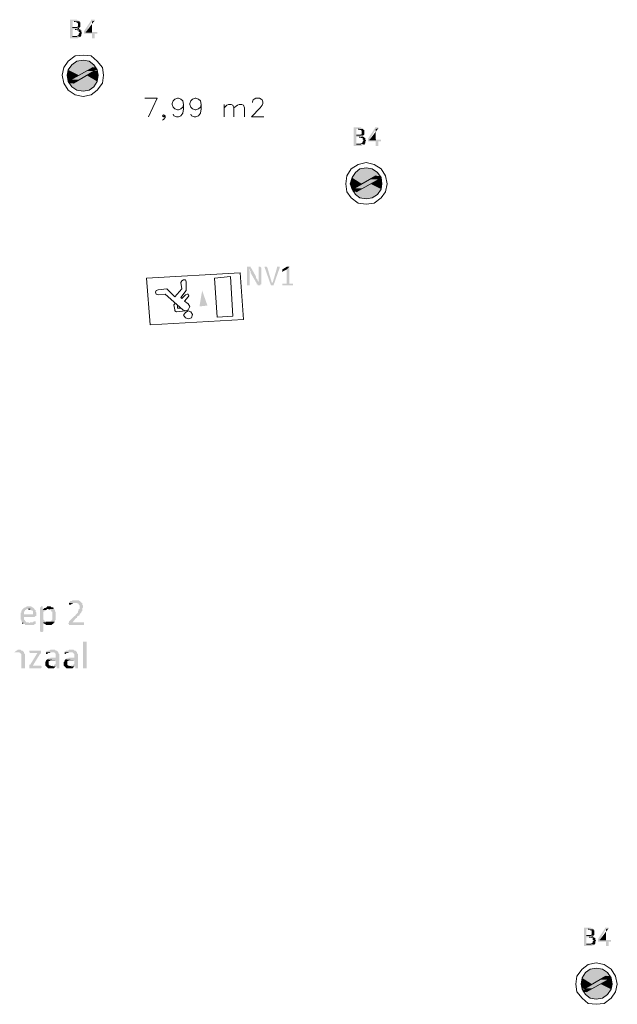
# Model space of a CAD drawing. Header units: millimetres. Extents: x -197899 to 120983, y -4228 to 45370.
# Tile 40 of 200: x -172152 to -169281, y 5514 to 10239. Entities that reach past the tile are written whole.
import ezdxf

# ---------------------------------------------------------------- set-up
doc = ezdxf.new("R2010")
doc.units = ezdxf.units.MM
for name, color, linetype in [('AL63----', 7, 'Continuous'), ('PDF_Geometry', 8, 'Continuous'), ('PDF_Solid Fills', 8, 'Continuous')]:
    doc.layers.add(name, color=color, linetype=linetype)

# ---------------------------------------------------------------- blocks, each defined once
blk = doc.blocks.new('A$C01523A58')
at = {"layer": 'PDF_Solid Fills'}
for color, points in [(7, [(-9711.3, -18914.5), (-9736.7, -18914.5), (-9736.7, -18918.8), (-9736.7, -18999.2), (-9736.7, -19003.4), (-9698.6, -19003.4), (-9694.3, -18999.2), (-9690.1, -18999.2), (-9690.1, -18994.9), (-9685.9, -18994.9), (-9724, -18994.9), (-9724, -18961.1), (-9685.9, -18961.1), (-9690.1, -18956.9), (-9698.6, -18956.9), (-9694.3, -18956.9), (-9694.3, -18952.6), (-9724, -18952.6), (-9724, -18923), (-9690.1, -18923), (-9694.3, -18918.8), (-9698.6, -18918.8), (-9702.8, -18914.5)]), (7, [(-9690.1, -18923), (-9715.5, -18923), (-9711.3, -18923), (-9707, -18927.2), (-9702.8, -18927.2), (-9698.6, -18931.5), (-9698.6, -18939.9), (-9698.6, -18948.4), (-9702.8, -18948.4), (-9702.8, -18952.6), (-9724, -18952.6), (-9690.1, -18952.6), (-9685.9, -18948.4), (-9685.9, -18944.2), (-9685.9, -18935.7), (-9685.9, -18931.5), (-9685.9, -18927.2), (-9690.1, -18927.2)]), (7, [(-9626.6, -18914.5), (-9635.1, -18914.5), (-9635.1, -18918.8), (-9668.9, -18969.5), (-9668.9, -18973.8), (-9668.9, -18982.3), (-9630.9, -18982.3), (-9630.9, -19003.4), (-9618.1, -19003.4), (-9618.1, -18982.3), (-9605.5, -18982.3), (-9605.5, -18978), (-9605.5, -18973.8), (-9660.5, -18973.8), (-9630.9, -18923), (-9630.9, -18923), (-9618.1, -18918.8), (-9618.1, -18914.5)]), (7, [(-9685.9, -18961.1), (-9711.3, -18961.1), (-9707, -18961.1), (-9702.8, -18965.4), (-9694.3, -18965.4), (-9694.3, -18973.8), (-9690.1, -18973.8), (-9690.1, -18978), (-9690.1, -18978), (-9694.3, -18982.3), (-9694.3, -18986.5), (-9694.3, -18986.5), (-9698.6, -18990.8), (-9702.8, -18990.8), (-9702.8, -18994.9), (-9724, -18994.9), (-9685.9, -18994.9), (-9681.6, -18990.8), (-9681.6, -18986.5), (-9681.6, -18982.3), (-9681.6, -18982.3), (-9677.4, -18978), (-9677.4, -18978), (-9681.6, -18973.8), (-9681.6, -18969.5), (-9681.6, -18965.4), (-9685.9, -18965.4)]), (1, [(-9728.2, -19130.4), (-9736.7, -19143.1), (-9609.6, -19143.1)]), (1, [(-9702.8, -19113.5), (-9728.2, -19130.4), (-9622.4, -19130.4)]), (1, [(-9728.2, -19130.4), (-9622.4, -19130.4), (-9609.6, -19143.1)]), (1, [(-9673.2, -19109.3), (-9702.8, -19113.5), (-9643.5, -19113.5)]), (1, [(-9702.8, -19113.5), (-9643.5, -19113.5), (-9622.4, -19130.4)]), (1, [(-9745.1, -19155.8), (-9749.4, -19181.2), (-9694.3, -19181.2)]), (1, [(-9736.7, -19143.1), (-9745.1, -19155.8), (-9643.5, -19155.8)]), (1, [(-9745.1, -19155.8), (-9643.5, -19155.8), (-9694.3, -19181.2)]), (1, [(-9736.7, -19143.1), (-9626.6, -19143.1), (-9643.5, -19155.8)]), (51, [(-9656.2, -19160.1), (-9732.4, -19202.4), (-9690.1, -19202.4)]), (51, [(-9656.2, -19160.1), (-9618.1, -19160.1), (-9690.1, -19202.4)]), (51, [(-9626.6, -19143.1), (-9656.2, -19160.1), (-9618.1, -19160.1)]), (1, [(-9618.1, -19160.1), (-9656.2, -19181.2), (-9601.2, -19181.2)]), (1, [(-9626.6, -19143.1), (-9622.4, -19155.8), (-9605.5, -19155.8)]), (1, [(-9626.6, -19143.1), (-9609.6, -19143.1), (-9605.5, -19155.8)]), (1, [(-9622.4, -19155.8), (-9618.1, -19160.1), (-9605.5, -19160.1)]), (1, [(-9618.1, -19160.1), (-9605.5, -19160.1), (-9601.2, -19181.2)]), (1, [(-9749.4, -19181.2), (-9745.1, -19202.4), (-9732.4, -19202.4)]), (1, [(-9749.4, -19181.2), (-9694.3, -19181.2), (-9732.4, -19202.4)]), (1, [(-9745.1, -19202.4), (-9745.1, -19210.9), (-9728.2, -19210.9)]), (1, [(-9745.1, -19202.4), (-9732.4, -19202.4), (-9728.2, -19210.9)]), (1, [(-9745.1, -19210.9), (-9736.7, -19219.3), (-9719.7, -19219.3)]), (1, [(-9745.1, -19210.9), (-9728.2, -19210.9), (-9719.7, -19219.3)]), (1, [(-9736.7, -19219.3), (-9728.2, -19236.2), (-9622.4, -19236.2)]), (1, [(-9736.7, -19219.3), (-9609.6, -19219.3), (-9622.4, -19236.2)]), (51, [(-9732.4, -19202.4), (-9690.1, -19202.4), (-9719.7, -19219.3)]), (1, [(-9702.8, -19210.9), (-9719.7, -19219.3), (-9609.6, -19219.3)]), (1, [(-9656.2, -19181.2), (-9702.8, -19210.9), (-9605.5, -19210.9)]), (1, [(-9702.8, -19210.9), (-9605.5, -19210.9), (-9609.6, -19219.3)]), (1, [(-9656.2, -19181.2), (-9601.2, -19181.2), (-9605.5, -19210.9)]), (1, [(-9728.2, -19236.2), (-9702.8, -19253.2), (-9643.5, -19253.2)]), (1, [(-9728.2, -19236.2), (-9622.4, -19236.2), (-9643.5, -19253.2)]), (1, [(-9702.8, -19253.2), (-9643.5, -19253.2), (-9673.2, -19257.5)]), (7, [(-8348.2, -19431), (-8373.5, -19431), (-8373.5, -19435.2), (-8373.5, -19515.7), (-8373.5, -19519.9), (-8335.4, -19519.9), (-8331.2, -19515.7), (-8327, -19515.7), (-8327, -19511.4), (-8322.7, -19511.4), (-8360.9, -19511.4), (-8360.9, -19477.6), (-8322.7, -19477.6), (-8327, -19473.4), (-8335.4, -19473.4), (-8331.2, -19473.4), (-8331.2, -19469.1), (-8360.9, -19469.1), (-8360.9, -19439.5), (-8327, -19439.5), (-8331.2, -19435.2), (-8335.4, -19435.2), (-8339.7, -19431)]), (7, [(-8327, -19439.5), (-8352.4, -19439.5), (-8348.2, -19439.5), (-8343.9, -19443.7), (-8339.7, -19443.7), (-8335.4, -19447.9), (-8335.4, -19456.4), (-8335.4, -19464.9), (-8339.7, -19464.9), (-8339.7, -19469.1), (-8360.9, -19469.1), (-8327, -19469.1), (-8322.7, -19464.9), (-8322.7, -19460.6), (-8322.7, -19452.2), (-8322.7, -19447.9), (-8322.7, -19443.7), (-8327, -19443.7)]), (7, [(-8263.5, -19431), (-8272, -19431), (-8272, -19435.2), (-8305.8, -19486), (-8305.8, -19490.3), (-8305.8, -19498.8), (-8267.7, -19498.8), (-8267.7, -19519.9), (-8255, -19519.9), (-8255, -19498.8), (-8242.3, -19498.8), (-8242.3, -19494.5), (-8242.3, -19490.3), (-8297.3, -19490.3), (-8267.7, -19439.5), (-8267.7, -19439.5), (-8255, -19435.2), (-8255, -19431)]), (7, [(-8322.7, -19477.6), (-8348.2, -19477.6), (-8343.9, -19477.6), (-8339.7, -19481.8), (-8331.2, -19481.8), (-8331.2, -19490.3), (-8327, -19490.3), (-8327, -19494.5), (-8327, -19494.5), (-8331.2, -19498.8), (-8331.2, -19502.9), (-8331.2, -19502.9), (-8335.4, -19507.2), (-8339.7, -19507.2), (-8339.7, -19511.4), (-8360.9, -19511.4), (-8322.7, -19511.4), (-8318.5, -19507.2), (-8318.5, -19502.9), (-8318.5, -19498.8), (-8318.5, -19498.8), (-8314.3, -19494.5), (-8314.3, -19494.5), (-8318.5, -19490.3), (-8318.5, -19486), (-8318.5, -19481.8), (-8322.7, -19481.8)]), (1, [(-8365.1, -19646.9), (-8377.8, -19663.8), (-8250.8, -19663.8)]), (1, [(-8343.9, -19630), (-8365.1, -19646.9), (-8259.2, -19646.9)]), (1, [(-8365.1, -19646.9), (-8259.2, -19646.9), (-8250.8, -19663.8)]), (1, [(-8314.3, -19625.8), (-8343.9, -19630), (-8284.6, -19630)]), (1, [(-8343.9, -19630), (-8284.6, -19630), (-8259.2, -19646.9)]), (1, [(-8382, -19672.3), (-8390.5, -19701.9), (-8335.4, -19701.9)]), (1, [(-8377.8, -19663.8), (-8382, -19672.3), (-8284.6, -19672.3)]), (1, [(-8382, -19672.3), (-8284.6, -19672.3), (-8335.4, -19701.9)]), (1, [(-8377.8, -19663.8), (-8267.7, -19663.8), (-8284.6, -19672.3)]), (51, [(-8297.3, -19680.8), (-8369.3, -19723.1), (-8331.2, -19723.1)]), (51, [(-8297.3, -19680.8), (-8255, -19680.8), (-8331.2, -19723.1)]), (51, [(-8267.7, -19663.8), (-8297.3, -19680.8), (-8255, -19680.8)]), (1, [(-8255, -19680.8), (-8293.1, -19701.9), (-8238.1, -19701.9)]), (1, [(-8267.7, -19663.8), (-8259.2, -19672.3), (-8242.3, -19672.3)]), (1, [(-8267.7, -19663.8), (-8250.8, -19663.8), (-8242.3, -19672.3)]), (1, [(-8259.2, -19672.3), (-8255, -19680.8), (-8242.3, -19680.8)]), (1, [(-8259.2, -19672.3), (-8242.3, -19672.3), (-8242.3, -19680.8)]), (1, [(-8255, -19680.8), (-8242.3, -19680.8), (-8238.1, -19701.9)]), (1, [(-8390.5, -19701.9), (-8386.3, -19723.1), (-8369.3, -19723.1)]), (1, [(-8390.5, -19701.9), (-8335.4, -19701.9), (-8369.3, -19723.1)]), (1, [(-8386.3, -19723.1), (-8382, -19727.3), (-8365.1, -19727.3)]), (1, [(-8386.3, -19723.1), (-8369.3, -19723.1), (-8365.1, -19727.3)]), (1, [(-8382, -19727.3), (-8377.8, -19740.1), (-8360.9, -19740.1)]), (1, [(-8382, -19727.3), (-8365.1, -19727.3), (-8360.9, -19740.1)]), (1, [(-8377.8, -19740.1), (-8365.1, -19752.7), (-8259.2, -19752.7)]), (1, [(-8377.8, -19740.1), (-8250.8, -19740.1), (-8259.2, -19752.7)]), (51, [(-8369.3, -19723.1), (-8331.2, -19723.1), (-8360.9, -19740.1)]), (1, [(-8343.9, -19727.3), (-8360.9, -19740.1), (-8250.8, -19740.1)]), (1, [(-8293.1, -19701.9), (-8343.9, -19727.3), (-8242.3, -19727.3)]), (1, [(-8343.9, -19727.3), (-8242.3, -19727.3), (-8250.8, -19740.1)]), (1, [(-8293.1, -19701.9), (-8238.1, -19701.9), (-8242.3, -19727.3)]), (1, [(-8365.1, -19752.7), (-8343.9, -19769.7), (-8284.6, -19769.7)]), (1, [(-8365.1, -19752.7), (-8259.2, -19752.7), (-8284.6, -19769.7)]), (1, [(-8343.9, -19769.7), (-8284.6, -19769.7), (-8314.3, -19773.9)]), (7, [(-8877.3, -20099.9), (-8885.8, -20099.9), (-8885.8, -20104.1), (-8885.8, -20188.7), (-8873.1, -20188.7), (-8873.1, -20133.8), (-8873.1, -20125.3), (-8873.1, -20121), (-8873.1, -20121), (-8877.3, -20116.8), (-8877.3, -20112.6), (-8873.1, -20112.6), (-8864.6, -20108.4), (-8864.6, -20108.4), (-8868.8, -20104.1), (-8868.8, -20099.9), (-8873.1, -20099.9)]), (7, [(-8864.6, -20108.4), (-8873.1, -20112.6), (-8873.1, -20121), (-8868.8, -20121), (-8868.8, -20129.5), (-8868.8, -20129.5), (-8839.2, -20180.3), (-8830.7, -20171.8), (-8830.7, -20171.8), (-8834.9, -20167.6), (-8834.9, -20163.4), (-8834.9, -20163.4), (-8839.2, -20159.2), (-8839.2, -20154.9), (-8843.4, -20154.9), (-8843.4, -20150.7), (-8843.4, -20146.4)]), (7, [(-8826.5, -20099.9), (-8830.7, -20099.9), (-8830.7, -20154.9), (-8830.7, -20163.4), (-8830.7, -20171.8), (-8830.7, -20171.8), (-8839.2, -20180.3), (-8839.2, -20184.5), (-8834.9, -20184.5), (-8834.9, -20188.7), (-8822.3, -20188.7), (-8822.3, -20184.5), (-8818, -20184.5), (-8818, -20104.1), (-8822.3, -20099.9), (-8822.3, -20099.9)]), (7, [(-8796.9, -20099.9), (-8801.1, -20099.9), (-8801.1, -20104.1), (-8801.1, -20104.1), (-8771.5, -20188.7), (-8767.2, -20176.1), (-8788.4, -20104.1), (-8792.6, -20099.9), (-8792.6, -20099.9)]), (7, [(-8733.4, -20099.9), (-8741.8, -20099.9), (-8741.8, -20104.1), (-8763, -20176.1), (-8767.2, -20176.1), (-8771.5, -20188.7), (-8758.8, -20188.7), (-8729.1, -20104.1), (-8729.1, -20099.9), (-8729.1, -20099.9)]), (7, [(-8682.6, -20099.9), (-8695.3, -20112.6), (-8695.3, -20180.3), (-8716.4, -20180.3), (-8716.4, -20184.5), (-8716.4, -20188.7), (-8665.6, -20188.7), (-8665.6, -20184.5), (-8665.6, -20180.3), (-8682.6, -20180.3)]), (7, [(-8691, -20099.9), (-8695.3, -20099.9), (-8716.4, -20112.6), (-8716.4, -20116.8), (-8716.4, -20121), (-8716.4, -20125.3), (-8712.2, -20121), (-8695.3, -20112.6), (-8682.6, -20099.9), (-8686.8, -20099.9)]), (7, [(-9935.6, -21729.7), (-9944.1, -21729.7), (-9948.3, -21733.9), (-9952.6, -21733.9), (-9956.8, -21738.1), (-9961, -21738.1), (-9961, -21742.4), (-9965.3, -21742.4), (-9965.3, -21746.6), (-9969.5, -21750.9), (-9969.5, -21755.1), (-9969.5, -21759.3), (-9973.7, -21759.3), (-9973.7, -21767.8), (-9956.8, -21767.8), (-9956.8, -21759.3), (-9956.8, -21755.1), (-9952.6, -21750.9), (-9952.6, -21746.6), (-9948.3, -21746.6), (-9944.1, -21742.4), (-9906, -21742.4), (-9910.2, -21738.1), (-9910.2, -21738.1), (-9914.5, -21733.9), (-9918.7, -21733.9), (-9923, -21729.7), (-9931.4, -21729.7)]), (7, [(-9872.1, -21729.7), (-9876.3, -21729.7), (-9876.3, -21733.9), (-9880.6, -21733.9), (-9880.6, -21848.2), (-9880.6, -21848.2), (-9876.3, -21852.5), (-9867.9, -21852.5), (-9863.7, -21848.2), (-9863.7, -21805.9), (-9812.9, -21805.9), (-9850.9, -21805.9), (-9850.9, -21801.7), (-9855.2, -21801.7), (-9859.4, -21797.4), (-9863.7, -21793.2), (-9863.7, -21755.1), (-9859.4, -21755.1), (-9859.4, -21750.9), (-9855.2, -21750.9), (-9850.9, -21746.6), (-9867.9, -21746.6), (-9867.9, -21733.9), (-9867.9, -21729.7)]), (7, [(-9838.3, -21729.7), (-9846.8, -21729.7), (-9846.8, -21733.9), (-9850.9, -21733.9), (-9855.2, -21738.1), (-9859.4, -21738.1), (-9863.7, -21742.4), (-9867.9, -21746.6), (-9850.9, -21746.6), (-9846.8, -21742.4), (-9812.9, -21742.4), (-9817.1, -21738.1), (-9817.1, -21733.9), (-9825.5, -21733.9), (-9829.8, -21729.7), (-9834, -21729.7)]), (7, [(-9707, -21700.1), (-9724, -21700.1), (-9728.2, -21704.3), (-9736.7, -21704.3), (-9736.7, -21708.5), (-9740.9, -21708.5), (-9740.9, -21712.7), (-9702.8, -21712.7), (-9698.6, -21717), (-9694.3, -21717), (-9694.3, -21721.2), (-9690.1, -21725.5), (-9690.1, -21733.9), (-9690.1, -21742.4), (-9694.3, -21742.4), (-9694.3, -21750.9), (-9698.6, -21750.9), (-9698.6, -21759.3), (-9702.8, -21763.5), (-9702.8, -21763.5), (-9707, -21767.8), (-9707, -21767.8), (-9711.3, -21772), (-9711.3, -21776.3), (-9715.5, -21776.3), (-9740.9, -21801.7), (-9740.9, -21805.9), (-9740.9, -21805.9), (-9745.1, -21810.1), (-9745.1, -21810.1), (-9740.9, -21814.4), (-9740.9, -21818.6), (-9668.9, -21818.6), (-9668.9, -21810.1), (-9668.9, -21805.9), (-9724, -21805.9), (-9707, -21784.8), (-9702.8, -21784.8), (-9702.8, -21780.5), (-9698.6, -21776.3), (-9694.3, -21776.3), (-9694.3, -21772), (-9690.1, -21772), (-9690.1, -21767.8), (-9685.9, -21763.5), (-9685.9, -21763.5), (-9681.6, -21759.3), (-9681.6, -21755.1), (-9681.6, -21755.1), (-9677.4, -21750.9), (-9677.4, -21742.4), (-9677.4, -21738.1), (-9673.2, -21733.9), (-9673.2, -21729.7), (-9673.2, -21725.5), (-9677.4, -21721.2), (-9677.4, -21717), (-9677.4, -21712.7), (-9681.6, -21712.7), (-9681.6, -21708.5), (-9685.9, -21708.5), (-9685.9, -21704.3), (-9690.1, -21704.3), (-9694.3, -21700.1), (-9702.8, -21700.1)]), (7, [(-9740.9, -21712.7), (-9740.9, -21717), (-9740.9, -21721.2), (-9732.4, -21721.2), (-9728.2, -21717), (-9724, -21717), (-9719.7, -21712.7), (-9711.3, -21712.7)]), (7, [(-9906, -21742.4), (-9935.6, -21742.4), (-9927.2, -21742.4), (-9923, -21746.6), (-9923, -21746.6), (-9918.7, -21750.9), (-9914.5, -21750.9), (-9914.5, -21767.8), (-9973.7, -21767.8), (-9973.7, -21776.3), (-9973.7, -21793.2), (-9969.5, -21793.2), (-9969.5, -21801.7), (-9969.5, -21801.7), (-9965.3, -21805.9), (-9965.3, -21810.1), (-9931.4, -21810.1), (-9935.6, -21805.9), (-9948.3, -21805.9), (-9948.3, -21801.7), (-9952.6, -21801.7), (-9952.6, -21797.4), (-9956.8, -21793.2), (-9956.8, -21789), (-9956.8, -21780.5), (-9906, -21780.5), (-9901.8, -21776.3), (-9897.6, -21776.3), (-9897.6, -21767.8), (-9897.6, -21759.3), (-9897.6, -21759.3), (-9901.8, -21755.1), (-9901.8, -21746.6), (-9906, -21746.6)]), (7, [(-9812.9, -21742.4), (-9838.3, -21742.4), (-9834, -21742.4), (-9829.8, -21746.6), (-9829.8, -21746.6), (-9825.5, -21750.9), (-9825.5, -21755.1), (-9821.4, -21755.1), (-9821.4, -21763.5), (-9821.4, -21776.3), (-9821.4, -21789), (-9821.4, -21793.2), (-9825.5, -21797.4), (-9825.5, -21801.7), (-9829.8, -21801.7), (-9829.8, -21805.9), (-9842.5, -21805.9), (-9808.6, -21805.9), (-9808.6, -21797.4), (-9804.4, -21793.2), (-9804.4, -21772), (-9804.4, -21755.1), (-9808.6, -21755.1), (-9808.6, -21746.6)]), (7, [(-9906, -21801.7), (-9910.2, -21801.7), (-9914.5, -21805.9), (-9927.2, -21805.9), (-9931.4, -21810.1), (-9965.3, -21810.1), (-9961, -21810.1), (-9956.8, -21814.4), (-9952.6, -21814.4), (-9952.6, -21818.6), (-9910.2, -21818.6), (-9906, -21814.4), (-9901.8, -21814.4), (-9901.8, -21810.1), (-9901.8, -21805.9), (-9901.8, -21801.7), (-9901.8, -21801.7)]), (7, [(-9812.9, -21805.9), (-9863.7, -21805.9), (-9863.7, -21810.1), (-9859.4, -21810.1), (-9859.4, -21814.4), (-9855.2, -21814.4), (-9850.9, -21818.6), (-9825.5, -21818.6), (-9821.4, -21814.4), (-9817.1, -21814.4), (-9817.1, -21810.1)]), (7, [(-9656.2, -22021.8), (-9656.2, -22026.1), (-9673.2, -22026.1), (-9673.2, -22021.8), (-9673.2, -21899.1), (-9656.2, -21899.1), (-9656.2, -21903.3)]), (7, [(-9982.2, -21937.1), (-9986.4, -21937.1), (-9990.7, -21941.4), (-9994.9, -21941.4), (-9999.1, -21945.6), (-9999.1, -21945.6), (-10003.4, -21949.8), (-9978, -21949.8), (-9978, -21954), (-9973.7, -21954), (-9973.7, -21958.3), (-9969.5, -21958.3), (-9969.5, -21962.5), (-9969.5, -22026.1), (-9952.6, -22026.1), (-9952.6, -21971), (-9952.6, -21958.3), (-9952.6, -21958.3), (-9956.8, -21954), (-9956.8, -21949.8), (-9956.8, -21949.8), (-9961, -21945.6), (-9961, -21945.6), (-9965.3, -21941.4), (-9969.5, -21941.4), (-9973.7, -21937.1), (-9978, -21937.1)]), (7, [(-9880.6, -21941.4), (-9931.4, -21941.4), (-9931.4, -21945.6), (-9931.4, -21949.8), (-9927.2, -21954), (-9893.3, -21954), (-9927.2, -22009.1), (-9931.4, -22009.1), (-9931.4, -22013.3), (-9931.4, -22021.8), (-9931.4, -22026.1), (-9876.3, -22026.1), (-9872.1, -22021.8), (-9872.1, -22017.6), (-9872.1, -22017.6), (-9876.3, -22013.3), (-9914.5, -22013.3), (-9880.6, -21958.3), (-9876.3, -21954), (-9876.3, -21949.8), (-9876.3, -21941.4)]), (7, [(-9821.4, -21937.1), (-9829.8, -21937.1), (-9834, -21941.4), (-9842.5, -21941.4), (-9846.8, -21945.6), (-9850.9, -21945.6), (-9850.9, -21949.8), (-9812.9, -21949.8), (-9808.6, -21954), (-9808.6, -21954), (-9804.4, -21958.3), (-9804.4, -21962.5), (-9804.4, -21975.2), (-9829.8, -21975.2), (-9834, -21979.4), (-9842.5, -21979.4), (-9842.5, -21983.7), (-9846.8, -21983.7), (-9804.4, -21987.9), (-9804.4, -22004.8), (-9804.4, -22004.8), (-9808.6, -22009.1), (-9812.9, -22009.1), (-9812.9, -22013.3), (-9817.1, -22013.3), (-9800.2, -22017.6), (-9800.2, -22026.1), (-9787.5, -22026.1), (-9787.5, -21966.8), (-9787.5, -21958.3), (-9791.7, -21954), (-9791.7, -21949.8), (-9791.7, -21949.8), (-9796, -21945.6), (-9796, -21945.6), (-9800.2, -21941.4), (-9804.4, -21941.4), (-9808.6, -21937.1), (-9817.1, -21937.1)]), (7, [(-9850.9, -21949.8), (-9850.9, -21954), (-9850.9, -21958.3), (-9846.8, -21958.3), (-9842.5, -21954), (-9834, -21954), (-9829.8, -21949.8), (-9821.4, -21949.8)]), (7, [(-9732.4, -21937.1), (-9740.9, -21937.1), (-9745.1, -21941.4), (-9753.6, -21941.4), (-9757.8, -21945.6), (-9762.1, -21945.6), (-9762.1, -21949.8), (-9724, -21949.8), (-9719.7, -21954), (-9719.7, -21954), (-9715.5, -21958.3), (-9715.5, -21962.5), (-9715.5, -21975.2), (-9740.9, -21975.2), (-9745.1, -21979.4), (-9753.6, -21979.4), (-9753.6, -21983.7), (-9757.8, -21983.7), (-9715.5, -21987.9), (-9715.5, -22004.8), (-9715.5, -22004.8), (-9719.7, -22009.1), (-9724, -22009.1), (-9724, -22013.3), (-9728.2, -22013.3), (-9711.3, -22017.6), (-9711.3, -22026.1), (-9698.6, -22026.1), (-9698.6, -21966.8), (-9698.6, -21958.3), (-9702.8, -21954), (-9702.8, -21949.8), (-9702.8, -21949.8), (-9707, -21945.6), (-9707, -21945.6), (-9711.3, -21941.4), (-9715.5, -21941.4), (-9719.7, -21937.1), (-9728.2, -21937.1)]), (7, [(-9762.1, -21949.8), (-9762.1, -21954), (-9762.1, -21958.3), (-9757.8, -21958.3), (-9753.6, -21954), (-9745.1, -21954), (-9740.9, -21949.8), (-9732.4, -21949.8)]), (7, [(-9846.8, -21983.7), (-9850.9, -21987.9), (-9850.9, -21992.2), (-9850.9, -21992.2), (-9855.2, -21996.4), (-9855.2, -22004.8), (-9855.2, -22013.3), (-9850.9, -22017.6), (-9850.9, -22017.6), (-9846.8, -22021.8), (-9846.8, -22021.8), (-9842.5, -22026.1), (-9812.9, -22026.1), (-9808.6, -22021.8), (-9808.6, -22021.8), (-9804.4, -22017.6), (-9825.5, -22017.6), (-9829.8, -22013.3), (-9834, -22013.3), (-9838.3, -22009.1), (-9838.3, -22000.6), (-9838.3, -21992.2), (-9834, -21992.2), (-9829.8, -21987.9), (-9804.4, -21987.9)]), (7, [(-9757.8, -21983.7), (-9762.1, -21987.9), (-9762.1, -21992.2), (-9762.1, -21992.2), (-9766.3, -21996.4), (-9766.3, -22004.8), (-9766.3, -22013.3), (-9762.1, -22017.6), (-9762.1, -22017.6), (-9757.8, -22021.8), (-9757.8, -22021.8), (-9753.6, -22026.1), (-9724, -22026.1), (-9719.7, -22021.8), (-9719.7, -22021.8), (-9715.5, -22017.6), (-9736.7, -22017.6), (-9740.9, -22013.3), (-9745.1, -22013.3), (-9749.4, -22009.1), (-9749.4, -22000.6), (-9749.4, -21992.2), (-9745.1, -21992.2), (-9740.9, -21987.9), (-9715.5, -21987.9)]), (7, [(-7243.2, -23270.6), (-7268.6, -23270.6), (-7268.6, -23274.9), (-7268.6, -23355.3), (-7268.6, -23359.6), (-7230.5, -23359.6), (-7226.3, -23355.3), (-7222.1, -23355.3), (-7222.1, -23351.1), (-7217.8, -23351.1), (-7256, -23351.1), (-7256, -23317.2), (-7217.8, -23317.2), (-7222.1, -23312.9), (-7230.5, -23312.9), (-7226.3, -23312.9), (-7226.3, -23308.8), (-7256, -23308.8), (-7256, -23279.1), (-7222.1, -23279.1), (-7226.3, -23274.9), (-7230.5, -23274.9), (-7234.8, -23270.6)]), (7, [(-7222.1, -23279.1), (-7247.5, -23279.1), (-7243.2, -23279.1), (-7239, -23283.3), (-7234.8, -23283.3), (-7230.5, -23287.5), (-7230.5, -23296), (-7230.5, -23304.5), (-7234.8, -23304.5), (-7234.8, -23308.8), (-7256, -23308.8), (-7222.1, -23308.8), (-7217.8, -23304.5), (-7217.8, -23300.3), (-7217.8, -23291.8), (-7217.8, -23287.5), (-7217.8, -23283.3), (-7222.1, -23283.3)]), (7, [(-7158.5, -23270.6), (-7167, -23270.6), (-7167, -23274.9), (-7200.9, -23325.7), (-7200.9, -23329.9), (-7200.9, -23338.3), (-7162.8, -23338.3), (-7162.8, -23359.6), (-7150.1, -23359.6), (-7150.1, -23338.3), (-7137.4, -23338.3), (-7137.4, -23334.2), (-7137.4, -23329.9), (-7192.4, -23329.9), (-7162.8, -23279.1), (-7162.8, -23279.1), (-7150.1, -23274.9), (-7150.1, -23270.6)]), (7, [(-7217.8, -23317.2), (-7243.2, -23317.2), (-7239, -23317.2), (-7234.8, -23321.4), (-7226.3, -23321.4), (-7226.3, -23329.9), (-7222.1, -23329.9), (-7222.1, -23334.2), (-7222.1, -23334.2), (-7226.3, -23338.3), (-7226.3, -23342.6), (-7226.3, -23342.6), (-7230.5, -23346.8), (-7234.8, -23346.8), (-7234.8, -23351.1), (-7256, -23351.1), (-7217.8, -23351.1), (-7213.6, -23346.8), (-7213.6, -23342.6), (-7213.6, -23338.3), (-7213.6, -23338.3), (-7209.4, -23334.2), (-7209.4, -23334.2), (-7213.6, -23329.9), (-7213.6, -23325.7), (-7213.6, -23321.4), (-7217.8, -23321.4)]), (1, [(-7239, -23469.6), (-7260.2, -23486.5), (-7154.4, -23486.5)]), (1, [(-7209.4, -23465.4), (-7239, -23469.6), (-7179.8, -23469.6)]), (1, [(-7239, -23469.6), (-7179.8, -23469.6), (-7154.4, -23486.5)]), (1, [(-7277.1, -23511.9), (-7281.3, -23541.6), (-7230.5, -23541.6)]), (1, [(-7272.9, -23503.5), (-7277.1, -23511.9), (-7179.8, -23511.9)]), (1, [(-7277.1, -23511.9), (-7179.8, -23511.9), (-7230.5, -23541.6)]), (1, [(-7260.2, -23486.5), (-7272.9, -23503.5), (-7145.9, -23503.5)]), (1, [(-7272.9, -23503.5), (-7162.8, -23503.5), (-7179.8, -23511.9)]), (51, [(-7192.4, -23520.4), (-7264.4, -23562.7), (-7226.3, -23562.7)]), (1, [(-7260.2, -23486.5), (-7154.4, -23486.5), (-7145.9, -23503.5)]), (51, [(-7192.4, -23520.4), (-7150.1, -23520.4), (-7226.3, -23562.7)]), (51, [(-7162.8, -23503.5), (-7192.4, -23520.4), (-7150.1, -23520.4)]), (1, [(-7150.1, -23520.4), (-7188.2, -23541.6), (-7133.1, -23541.6)]), (1, [(-7162.8, -23503.5), (-7154.4, -23511.9), (-7137.4, -23511.9)]), (1, [(-7162.8, -23503.5), (-7145.9, -23503.5), (-7137.4, -23511.9)]), (1, [(-7154.4, -23511.9), (-7150.1, -23520.4), (-7137.4, -23520.4)]), (1, [(-7154.4, -23511.9), (-7137.4, -23511.9), (-7137.4, -23520.4)]), (1, [(-7150.1, -23520.4), (-7137.4, -23520.4), (-7133.1, -23541.6)]), (1, [(-7281.3, -23541.6), (-7277.1, -23562.7), (-7264.4, -23562.7)]), (1, [(-7281.3, -23541.6), (-7230.5, -23541.6), (-7264.4, -23562.7)]), (1, [(-7277.1, -23562.7), (-7264.4, -23562.7), (-7260.2, -23567)]), (1, [(-7277.1, -23567), (-7272.9, -23579.6), (-7256, -23579.6)]), (1, [(-7277.1, -23567), (-7260.2, -23567), (-7256, -23579.6)]), (51, [(-7264.4, -23562.7), (-7226.3, -23562.7), (-7256, -23579.6)]), (1, [(-7239, -23567), (-7256, -23579.6), (-7145.9, -23579.6)]), (1, [(-7188.2, -23541.6), (-7239, -23567), (-7137.4, -23567)]), (1, [(-7239, -23567), (-7137.4, -23567), (-7145.9, -23579.6)]), (1, [(-7188.2, -23541.6), (-7133.1, -23541.6), (-7137.4, -23567)]), (1, [(-7272.9, -23579.6), (-7260.2, -23592.4), (-7154.4, -23592.4)]), (1, [(-7272.9, -23579.6), (-7145.9, -23579.6), (-7154.4, -23592.4)]), (1, [(-7260.2, -23592.4), (-7239, -23609.3), (-7179.8, -23609.3)]), (1, [(-7260.2, -23592.4), (-7154.4, -23592.4), (-7179.8, -23609.3)]), (1, [(-7239, -23609.3), (-7179.8, -23609.3), (-7209.4, -23613.5)])]:
    blk.add_hatch(color=color, dxfattribs=at).paths.add_polyline_path(points)
at = {"layer": 'PDF_Solid Fills', "true_color": 0x00dd00}
blk.add_hatch(color=92, dxfattribs=at).paths.add_polyline_path([(-9101.6, -20214.1), (-9076.2, -20286.1), (-9114.4, -20290.4)])
at = {"layer": 'PDF_Geometry', "color": 7, "lineweight": 0}
for points in [[(-9715.5, -18923), (-9711.3, -18923)], [(-9702.8, -18952.6), (-9724, -18952.6)], [(-9711.3, -18961.1), (-9707, -18961.1)], [(-9698.6, -18956.9), (-9694.3, -18956.9)], [(-9630.9, -18973.8), (-9660.5, -18973.8)], [(-9702.8, -18994.9), (-9724, -18994.9)], [(-9690.1, -18994.9), (-9685.9, -18994.9)], [(-8352.4, -19439.5), (-8348.2, -19439.5)], [(-8339.7, -19469.1), (-8360.9, -19469.1)], [(-8339.7, -19511.4), (-8360.9, -19511.4)], [(-8348.2, -19477.6), (-8343.9, -19477.6)], [(-8335.4, -19473.4), (-8331.2, -19473.4)], [(-8327, -19511.4), (-8322.7, -19511.4)], [(-8267.7, -19490.3), (-8297.3, -19490.3)], [(-9935.6, -21742.4), (-9927.2, -21742.4)], [(-9838.3, -21742.4), (-9834, -21742.4)], [(-9965.3, -21810.1), (-9961, -21810.1)], [(-9812.9, -21805.9), (-9850.9, -21805.9)], [(-9829.8, -21805.9), (-9842.5, -21805.9)], [(-9821.4, -22017.6), (-9825.5, -22017.6)], [(-9732.4, -22017.6), (-9736.7, -22017.6)], [(-7247.5, -23279.1), (-7243.2, -23279.1)], [(-7234.8, -23308.8), (-7256, -23308.8)], [(-7243.2, -23317.2), (-7239, -23317.2)], [(-7230.5, -23312.9), (-7226.3, -23312.9)], [(-7162.8, -23329.9), (-7192.4, -23329.9)], [(-7234.8, -23351.1), (-7256, -23351.1)], [(-7222.1, -23351.1), (-7217.8, -23351.1)]]:
    blk.add_lwpolyline(points, dxfattribs=at)
at = {"layer": 'PDF_Geometry', "color": 7, "lineweight": 13}
for points in [[(-9575.8, -19181.2), (-9580.1, -19143.1), (-9605.5, -19113.5), (-9635.1, -19088.1), (-9673.2, -19083.9), (-9711.3, -19088.1), (-9745.1, -19113.5), (-9766.3, -19143.1), (-9774.7, -19181.2), (-9766.3, -19219.3), (-9745.1, -19253.2), (-9711.3, -19274.4), (-9673.2, -19282.9), (-9635.1, -19274.4), (-9605.5, -19253.2), (-9580.1, -19219.3), (-9575.8, -19181.2)], [(-9601.2, -19181.2), (-9605.5, -19155.8), (-9622.4, -19130.4), (-9643.5, -19113.5), (-9673.2, -19109.3), (-9702.8, -19113.5), (-9728.2, -19130.4), (-9745.1, -19155.8), (-9749.4, -19181.2), (-9745.1, -19210.9), (-9728.2, -19236.2), (-9702.8, -19253.2), (-9673.2, -19257.5), (-9643.5, -19253.2), (-9622.4, -19236.2), (-9605.5, -19210.9), (-9601.2, -19181.2)], [(-9626.6, -19143.1), (-9732.4, -19202.4), (-9719.7, -19219.3)], [(-9719.7, -19219.3), (-9618.1, -19160.1)], [(-9618.1, -19160.1), (-9626.6, -19143.1)], [(-8212.7, -19701.9), (-8221.2, -19663.8), (-8242.3, -19630), (-8276.2, -19608.8), (-8314.3, -19600.4), (-8352.4, -19608.8), (-8386.3, -19630), (-8407.4, -19663.8), (-8411.6, -19701.9), (-8407.4, -19740.1), (-8386.3, -19769.7), (-8352.4, -19795), (-8314.3, -19799.3), (-8276.2, -19795), (-8242.3, -19769.7), (-8221.2, -19740.1), (-8212.7, -19701.9)], [(-8238.1, -19701.9), (-8242.3, -19672.3), (-8259.2, -19646.9), (-8284.6, -19630), (-8314.3, -19625.8), (-8343.9, -19630), (-8365.1, -19646.9), (-8382, -19672.3), (-8390.5, -19701.9), (-8382, -19727.3), (-8365.1, -19752.7), (-8343.9, -19769.7), (-8314.3, -19773.9), (-8284.6, -19769.7), (-8259.2, -19752.7), (-8242.3, -19727.3), (-8238.1, -19701.9)], [(-8267.7, -19663.8), (-8369.3, -19723.1), (-8360.9, -19740.1)], [(-8360.9, -19740.1), (-8255, -19680.8)], [(-8255, -19680.8), (-8267.7, -19663.8)], [(-7107.8, -23541.6), (-7116.2, -23503.5), (-7137.4, -23469.6), (-7171.3, -23448.4), (-7209.4, -23440), (-7247.5, -23448.4), (-7277.1, -23469.6), (-7302.5, -23503.5), (-7306.7, -23541.6), (-7302.5, -23579.6), (-7277.1, -23609.3), (-7247.5, -23634.7), (-7209.4, -23638.9), (-7171.3, -23634.7), (-7137.4, -23609.3), (-7116.2, -23579.6), (-7107.8, -23541.6)], [(-7133.1, -23541.6), (-7137.4, -23511.9), (-7154.4, -23486.5), (-7179.8, -23469.6), (-7209.4, -23465.4), (-7239, -23469.6), (-7260.2, -23486.5), (-7277.1, -23511.9), (-7281.3, -23541.6), (-7277.1, -23567), (-7260.2, -23592.4), (-7239, -23609.3), (-7209.4, -23613.5), (-7179.8, -23609.3), (-7154.4, -23592.4), (-7137.4, -23567), (-7133.1, -23541.6)], [(-7162.8, -23503.5), (-7264.4, -23562.7), (-7256, -23579.6)], [(-7256, -23579.6), (-7150.1, -23520.4)], [(-7150.1, -23520.4), (-7162.8, -23503.5)]]:
    blk.add_lwpolyline(points, dxfattribs=at)
at = {"layer": 'PDF_Geometry', "color": 7, "lineweight": 18, "true_color": 0xeeeeee}
for points in [[(-9376.8, -19291.3), (-9317.5, -19291.3), (-9359.9, -19380.2)], [(-9190.6, -19320.9), (-9194.8, -19333.6), (-9203.3, -19342.1), (-9216, -19346.3), (-9220.2, -19346.3), (-9232.9, -19342.1), (-9241.4, -19333.6), (-9245.6, -19320.9), (-9245.6, -19316.7), (-9241.4, -19304), (-9232.9, -19295.5), (-9220.2, -19291.3), (-9216, -19291.3), (-9203.3, -19295.5), (-9194.8, -19304), (-9190.6, -19320.9), (-9190.6, -19342.1), (-9194.8, -19363.3), (-9203.3, -19376), (-9216, -19380.2), (-9224.4, -19380.2), (-9237.1, -19376), (-9241.4, -19367.5)], [(-9105.9, -19320.9), (-9110.1, -19333.6), (-9118.6, -19342.1), (-9131.3, -19346.3), (-9135.5, -19346.3), (-9148.2, -19342.1), (-9156.7, -19333.6), (-9160.9, -19320.9), (-9160.9, -19316.7), (-9156.7, -19304), (-9148.2, -19295.5), (-9135.5, -19291.3), (-9131.3, -19291.3), (-9118.6, -19295.5), (-9110.1, -19304), (-9105.9, -19320.9), (-9105.9, -19342.1), (-9110.1, -19363.3), (-9118.6, -19376), (-9131.3, -19380.2), (-9139.8, -19380.2), (-9152.5, -19376), (-9156.7, -19367.5)], [(-8995.9, -19380.2), (-8995.9, -19320.9)], [(-8995.9, -19337.9), (-8983.1, -19325.2), (-8974.7, -19320.9), (-8962, -19320.9), (-8953.5, -19325.2), (-8949.3, -19337.9), (-8949.3, -19380.2)], [(-8949.3, -19337.9), (-8932.3, -19325.2), (-8923.9, -19320.9), (-8911.2, -19320.9), (-8902.7, -19325.2), (-8898.5, -19337.9), (-8898.5, -19380.2)], [(-8860.4, -19312.4), (-8860.4, -19308.3), (-8856.1, -19299.8), (-8851.9, -19295.5), (-8843.4, -19291.3), (-8826.5, -19291.3), (-8818, -19295.5), (-8813.8, -19299.8), (-8809.5, -19308.3), (-8809.5, -19316.7), (-8813.8, -19325.2), (-8822.3, -19337.9), (-8864.6, -19380.2), (-8805.4, -19380.2)], [(-9279.5, -19376), (-9288, -19380.2), (-9292.1, -19376), (-9288, -19371.7), (-9279.5, -19376), (-9279.5, -19384.4), (-9288, -19392.9), (-9292.1, -19397.1)]]:
    blk.add_lwpolyline(points, dxfattribs=at)
at = {"layer": 'PDF_Geometry', "color": 92, "lineweight": 18, "true_color": 0x00dd00}
for points in [[(-9368.3, -20154.9), (-8919.6, -20129.5)], [(-8902.7, -20353.8), (-9351.4, -20379.3), (-9368.3, -20154.9)], [(-9177.9, -20171.8), (-9182.1, -20163.4), (-9190.6, -20163.4), (-9199, -20167.6), (-9203.3, -20176.1)], [(-9177.9, -20214.1), (-9177.9, -20171.8)], [(-9042.4, -20154.9), (-8966.2, -20146.4), (-8953.5, -20336.9)], [(-9029.7, -20341.2), (-9042.4, -20154.9)], [(-8902.7, -20353.8), (-8919.6, -20129.5)], [(-9313.4, -20209.9), (-9321.8, -20214.1), (-9326, -20222.6), (-9321.8, -20231.1), (-9313.4, -20235.3)], [(-9271, -20205.7), (-9313.4, -20209.9)], [(-9232.9, -20243.8), (-9271, -20205.7)], [(-9199, -20205.7), (-9232.9, -20243.8)], [(-9199, -20205.7), (-9203.3, -20176.1)], [(-9203.3, -20248), (-9177.9, -20214.1)], [(-9279.5, -20231.1), (-9313.4, -20235.3)], [(-9194.8, -20307.3), (-9279.5, -20231.1)], [(-9199, -20252.3), (-9203.3, -20248)], [(-9182.1, -20235.3), (-9199, -20252.3)], [(-9169.4, -20243.8), (-9186.3, -20265)], [(-9169.4, -20277.7), (-9186.3, -20265)], [(-9169.4, -20243.8), (-9165.2, -20239.6), (-9169.4, -20231.1), (-9173.6, -20231.1), (-9182.1, -20235.3)], [(-9232.9, -20277.7), (-9237.1, -20281.9)], [(-9237.1, -20281.9), (-9232.9, -20307.3)], [(-9232.9, -20307.3), (-9232.9, -20311.5), (-9224.4, -20315.8)], [(-9182.1, -20311.5), (-9224.4, -20315.8)], [(-9220.2, -20286.1), (-9220.2, -20298.8)], [(-9207.5, -20298.8), (-9220.2, -20298.8)], [(-9194.8, -20307.3), (-9182.1, -20311.5), (-9169.4, -20307.3), (-9160.9, -20290.4), (-9169.4, -20277.7)], [(-9148.2, -20328.4), (-9156.7, -20315.8), (-9169.4, -20311.5), (-9182.1, -20320), (-9190.6, -20332.7), (-9182.1, -20345.4), (-9169.4, -20349.6), (-9152.5, -20345.4), (-9148.2, -20328.4)], [(-9029.7, -20341.2), (-8953.5, -20336.9)]]:
    blk.add_lwpolyline(points, dxfattribs=at)
at = {"layer": 'PDF_Solid Fills', "color": 7}
for points in [[(-9618.1, -18918.8), (-9630.9, -18923), (-9660.5, -18973.8), (-9630.9, -18973.8)], [(-8255, -19435.2), (-8267.7, -19439.5), (-8297.3, -19490.3), (-8267.7, -19490.3)], [(-9817.1, -22013.3), (-9821.4, -22017.6), (-9825.5, -22017.6)], [(-9728.2, -22013.3), (-9732.4, -22017.6), (-9736.7, -22017.6)], [(-7150.1, -23274.9), (-7162.8, -23279.1), (-7192.4, -23329.9), (-7162.8, -23329.9)]]:
    blk.add_solid(points, dxfattribs=at)

msp = doc.modelspace()

# ---------------------------------------------------------------- block references
at = {"layer": 'AL63----'}
msp.add_blockref('A$C01523A58', (-162173.6, 29153.2), dxfattribs=at)

doc.saveas('drawing.dxf')
